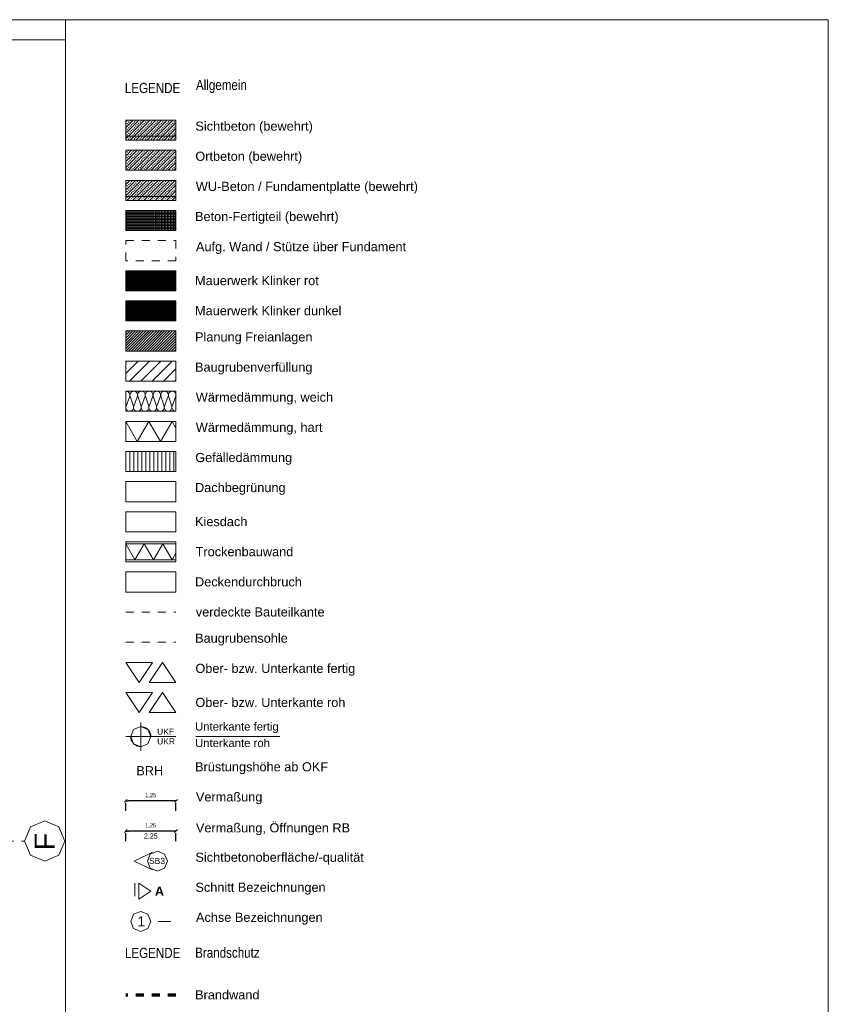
# Model space of a CAD drawing. Header units: metres. Extents: x -45.2 to 14.3, y -31.8 to 10.2.
# Tile 152 of 152: x 4.2 to 14.3, y -2 to 10.2. Entities that reach past the tile are written whole.
import ezdxf

# ---------------------------------------------------------------- set-up
doc = ezdxf.new("R2010")
doc.units = ezdxf.units.M
doc.header["$LTSCALE"] = 0.05
for name, pattern in [('ACAD_ISO02W101', [0.6, 0.48, -0.12]), ('Achsen 01', [5.291531, 3.175, -1.058062, 0.352704, -0.705764]), ('gestrichelt - 01', [2, 1, -1]), ('gestrichelt - 02', [4, 2, -2]), ('VW-01 Strichlinie kurz', [2, 1, -1])]:
    doc.linetypes.add(name, pattern=pattern)
doc.layers.get('0').update_dxf_attribs({"lineweight": 25})
for name, color, linetype, lineweight, true_color in [('013_Beton und Stahlbetonarbeiten-310 Baugrube', 7, 'gestrichelt - 02', 9, 0xc0c0c0), ('021_DA-Gründach', 7, 'Continuous', 13, 0x555555), ('021_DA-Kiesschüttung', 7, 'Continuous', 13, 0x777777), ('AV1-Achsen', 1, 'Achsen 01', 18, 0xff0000)]:
    doc.layers.add(name, color=color, linetype=linetype, lineweight=lineweight, true_color=true_color)
for name, color, linetype, lineweight in [('013_Beton und Stahlbetonarbeiten-320 Fundamente Aufg. Wände', 7, 'ACAD_ISO02W101', 9), ('014_Fassadenarbeiten-330 Mauerwerk 11.5cm', 7, 'Continuous', 9), ('AV1-Brandschutzkonzept-Brandschutzkonzept', 7, 'Continuous', 5), ('AV1-Durchbruch', 7, 'Continuous', 5), ('AV1-Planrahmen', 7, 'Continuous', 9), ('Bemaßung-Bemaßung', 7, 'Continuous', 9), ('Keine', 7, 'Continuous', 9)]:
    doc.layers.add(name, color=color, linetype=linetype, lineweight=lineweight)
doc.styles.add('Arial', font='arial.ttf')
doc.styles.add('Arial (bold)', font='arialbd.ttf')
doc.styles.add('Arial Narrow', font='ARIALN.TTF')

# ---------------------------------------------------------------- blocks, each defined once
blk = doc.blocks.new('Group')
at = {"layer": 'AV1-Planrahmen', "color": 7}
blk.add_line((0.4045, 0.4155), (0.4045, 0.4205), dxfattribs=at)
at = {"layer": 'AV1-Planrahmen', "color": 7, "flags": 128}
for points in [[(-0.5945, -0.4205), (-0.5945, 0.4205), (0.5945, 0.4205), (0.5945, -0.4205)], [(-0.5695, -0.4155), (-0.5695, 0.4155), (0.4045, 0.4155), (0.4045, -0.4155)]]:
    blk.add_lwpolyline(points, close=True, dxfattribs=at)

msp = doc.modelspace()

# ---------------------------------------------------------------- linework, layer by layer
at = {"color": 0, "linetype": 'Continuous', "lineweight": 15}
for p, q in [((5.508, 0.483), (5.543, 0.518)), ((6.168, 0.518), (6.133, 0.483)), ((5.508, 0.108), (5.543, 0.143)), ((6.168, 0.143), (6.133, 0.108))]:
    msp.add_line(p, q, dxfattribs=at)
at = {"color": 0, "linetype": 'ByBlock', "lineweight": -2}
for p, q in [((5.525, 0.5), (5.561, 0.5)), ((6.15, 0.5), (6.115, 0.5)), ((5.525, 0.125), (5.561, 0.125)), ((6.15, 0.125), (6.115, 0.125))]:
    msp.add_line(p, q, dxfattribs=at)
at = {"layer": '013_Beton und Stahlbetonarbeiten-310 Baugrube'}
msp.add_line((5.525, 2.475), (6.15, 2.475), dxfattribs=at)
at = {"layer": '013_Beton und Stahlbetonarbeiten-320 Fundamente Aufg. Wände'}
msp.add_lwpolyline([(6.15, 7.475), (6.15, 7.225), (5.525, 7.225), (5.525, 7.475)], close=True, dxfattribs=at)
at = {"layer": '014_Fassadenarbeiten-330 Mauerwerk 11.5cm', "color": 255, "linetype": 'Continuous', "lineweight": 9}
for p, q in [((5.525, 6.722), (5.528, 6.725)), ((5.525, 6.704), (5.545, 6.725)), ((5.525, 6.687), (5.563, 6.725)), ((5.525, 6.669), (5.581, 6.725)), ((5.525, 6.651), (5.598, 6.725)), ((5.525, 6.634), (5.616, 6.725)), ((5.525, 6.616), (5.634, 6.725)), ((5.525, 6.598), (5.651, 6.725)), ((5.525, 6.581), (5.669, 6.725)), ((5.525, 6.563), (5.687, 6.725)), ((5.525, 6.545), (5.704, 6.725)), ((5.525, 6.528), (5.722, 6.725)), ((5.525, 6.51), (5.74, 6.725)), ((5.525, 6.492), (5.758, 6.725)), ((5.525, 6.475), (5.775, 6.725)), ((5.543, 6.475), (5.793, 6.725)), ((5.561, 6.475), (5.811, 6.725)), ((5.578, 6.475), (5.828, 6.725)), ((5.596, 6.475), (5.846, 6.725)), ((5.614, 6.475), (5.864, 6.725)), ((5.631, 6.475), (5.881, 6.725)), ((5.649, 6.475), (5.899, 6.725)), ((5.667, 6.475), (5.917, 6.725)), ((5.684, 6.475), (5.934, 6.725)), ((5.702, 6.475), (5.952, 6.725)), ((5.72, 6.475), (5.97, 6.725)), ((5.737, 6.475), (5.987, 6.725)), ((5.755, 6.475), (6.005, 6.725)), ((5.773, 6.475), (6.023, 6.725)), ((5.79, 6.475), (6.04, 6.725)), ((5.808, 6.475), (6.058, 6.725)), ((5.826, 6.475), (6.076, 6.725)), ((5.843, 6.475), (6.093, 6.725)), ((5.861, 6.475), (6.111, 6.725)), ((5.879, 6.475), (6.129, 6.725)), ((5.896, 6.475), (6.146, 6.725)), ((5.914, 6.475), (6.15, 6.711)), ((5.932, 6.475), (6.15, 6.693)), ((5.949, 6.475), (6.15, 6.675)), ((5.967, 6.475), (6.15, 6.658)), ((5.985, 6.475), (6.15, 6.64)), ((6.002, 6.475), (6.15, 6.622)), ((6.02, 6.475), (6.15, 6.605)), ((6.038, 6.475), (6.15, 6.587)), ((6.056, 6.475), (6.15, 6.569)), ((6.073, 6.475), (6.15, 6.552)), ((6.091, 6.475), (6.15, 6.534)), ((6.109, 6.475), (6.15, 6.516)), ((6.126, 6.475), (6.15, 6.499)), ((6.144, 6.475), (6.15, 6.481))]:
    msp.add_line(p, q, dxfattribs=at)
at = {"layer": '014_Fassadenarbeiten-330 Mauerwerk 11.5cm'}
msp.add_lwpolyline([(5.525, 6.475), (5.525, 6.725), (6.15, 6.725), (6.15, 6.475)], close=True, dxfattribs=at)
at = {"layer": '021_DA-Gründach'}
msp.add_lwpolyline([(5.525, 4.475), (6.15, 4.475), (6.15, 4.225), (5.525, 4.225)], close=True, dxfattribs=at)
at = {"layer": '021_DA-Kiesschüttung'}
msp.add_lwpolyline([(5.525, 4.1), (6.15, 4.1), (6.15, 3.85), (5.525, 3.85)], close=True, dxfattribs=at)
at = {"layer": 'AV1-Achsen'}
msp.add_line((-43.284, 0), (4.266, 0), dxfattribs=at)
at = {"layer": 'AV1-Achsen', "linetype": 'Continuous'}
msp.add_lwpolyline([(4.766, 0), (4.692, -0.177), (4.516, -0.25), (4.339, -0.177), (4.266, 0), (4.339, 0.177), (4.516, 0.25), (4.692, 0.177)], close=True, dxfattribs=at)
at = {"layer": 'AV1-Brandschutzkonzept-Brandschutzkonzept', "color": 14, "linetype": 'gestrichelt - 01', "lineweight": 70, "true_color": 0xaa0000}
msp.add_line((6.15, -1.917), (5.525, -1.917), dxfattribs=at)
at = {"layer": 'AV1-Durchbruch', "linetype": 'Continuous', "lineweight": 9}
msp.add_lwpolyline([(5.525, 3.35), (6.15, 3.35), (6.15, 3.1), (5.525, 3.1)], close=True, dxfattribs=at)
at = {"layer": 'Bemaßung-Bemaßung', "color": 0, "linetype": 'Continuous', "lineweight": -2}
for p, q in [((6.115, 0.5), (5.561, 0.5)), ((5.525, 0.375), (5.525, 0.475)), ((6.15, 0.375), (6.15, 0.475)), ((6.115, 0.125), (5.561, 0.125)), ((5.525, 0), (5.525, 0.1)), ((6.15, 0), (6.15, 0.1))]:
    msp.add_line(p, q, dxfattribs=at)
at = {"layer": 'Defpoints', "color": 0, "lineweight": 0}
for p, q in [((5.525, 0.625), (5.525, 0.625)), ((6.15, 0.625), (6.15, 0.625)), ((5.525, 0.5), (5.525, 0.5)), ((5.525, 0.25), (5.525, 0.25)), ((6.15, 0.25), (6.15, 0.25)), ((5.525, 0.125), (5.525, 0.125))]:
    msp.add_line(p, q, dxfattribs=at)
at = {"layer": 'Keine', "color": 251, "linetype": 'Continuous', "lineweight": 13, "true_color": 0x4c4c4c}
for p, q in [((5.759, 8.975), (5.525, 8.741)), ((5.688, 8.975), (5.525, 8.811)), ((5.618, 8.975), (5.525, 8.882)), ((5.547, 8.975), (5.525, 8.953)), ((5.558, 8.947), (5.567, 8.956)), ((5.576, 8.965), (5.584, 8.974)), ((5.83, 8.975), (5.58, 8.725)), ((5.629, 8.947), (5.637, 8.956)), ((5.646, 8.965), (5.655, 8.974)), ((5.901, 8.975), (5.651, 8.725)), ((5.699, 8.947), (5.708, 8.956)), ((5.717, 8.965), (5.726, 8.974)), ((5.971, 8.975), (5.721, 8.725)), ((5.77, 8.947), (5.779, 8.956)), ((5.788, 8.965), (5.796, 8.974)), ((6.042, 8.975), (5.792, 8.725)), ((5.841, 8.947), (5.85, 8.956)), ((5.858, 8.965), (5.867, 8.974)), ((6.113, 8.975), (5.863, 8.725)), ((5.911, 8.947), (5.92, 8.956)), ((5.929, 8.965), (5.938, 8.974)), ((5.982, 8.947), (5.991, 8.956)), ((6, 8.965), (6.009, 8.974)), ((6.053, 8.947), (6.062, 8.956)), ((6.07, 8.965), (6.079, 8.974)), ((6.124, 8.947), (6.132, 8.956)), ((6.141, 8.965), (6.15, 8.973)), ((5.525, 8.914), (5.531, 8.921)), ((5.525, 8.843), (5.531, 8.85)), ((5.54, 8.93), (5.549, 8.938)), ((5.54, 8.859), (5.549, 8.868)), ((5.558, 8.876), (5.567, 8.885)), ((5.576, 8.894), (5.584, 8.903)), ((5.576, 8.823), (5.584, 8.832)), ((5.593, 8.912), (5.602, 8.921)), ((5.593, 8.841), (5.602, 8.85)), ((5.611, 8.93), (5.62, 8.938)), ((5.611, 8.859), (5.62, 8.868)), ((5.629, 8.876), (5.637, 8.885)), ((5.646, 8.894), (5.655, 8.903)), ((5.646, 8.823), (5.655, 8.832)), ((5.664, 8.912), (5.673, 8.921)), ((5.664, 8.841), (5.673, 8.85)), ((5.682, 8.93), (5.69, 8.938)), ((5.682, 8.859), (5.69, 8.868)), ((5.699, 8.876), (5.708, 8.885)), ((5.717, 8.894), (5.726, 8.903)), ((5.717, 8.823), (5.726, 8.832)), ((5.735, 8.912), (5.743, 8.921)), ((5.735, 8.841), (5.743, 8.85)), ((5.752, 8.93), (5.761, 8.938)), ((5.752, 8.859), (5.761, 8.868)), ((5.77, 8.876), (5.779, 8.885)), ((5.788, 8.894), (5.796, 8.903)), ((5.788, 8.823), (5.796, 8.832)), ((5.805, 8.912), (5.814, 8.921)), ((5.805, 8.841), (5.814, 8.85)), ((5.823, 8.93), (5.832, 8.938)), ((5.823, 8.859), (5.832, 8.868)), ((5.841, 8.876), (5.85, 8.885)), ((5.858, 8.894), (5.867, 8.903)), ((5.858, 8.823), (5.867, 8.832)), ((5.876, 8.912), (5.885, 8.921)), ((5.876, 8.841), (5.885, 8.85)), ((5.894, 8.93), (5.903, 8.938)), ((5.894, 8.859), (5.903, 8.868)), ((5.911, 8.876), (5.92, 8.885)), ((5.929, 8.894), (5.938, 8.903)), ((5.929, 8.823), (5.938, 8.832)), ((6.15, 8.941), (5.933, 8.725)), ((5.947, 8.912), (5.956, 8.921)), ((5.947, 8.841), (5.956, 8.85)), ((5.964, 8.93), (5.973, 8.938)), ((5.964, 8.859), (5.973, 8.868)), ((5.982, 8.876), (5.991, 8.885)), ((6, 8.894), (6.009, 8.903)), ((6, 8.823), (6.009, 8.832)), ((6.15, 8.871), (6.004, 8.725)), ((6.017, 8.912), (6.026, 8.921)), ((6.017, 8.841), (6.026, 8.85)), ((6.035, 8.93), (6.044, 8.938)), ((6.035, 8.859), (6.044, 8.868)), ((6.053, 8.876), (6.062, 8.885)), ((6.07, 8.894), (6.079, 8.903)), ((6.07, 8.823), (6.079, 8.832)), ((6.088, 8.912), (6.097, 8.921)), ((6.088, 8.841), (6.097, 8.85)), ((6.106, 8.93), (6.115, 8.938)), ((6.106, 8.859), (6.115, 8.868)), ((6.124, 8.876), (6.132, 8.885)), ((6.141, 8.894), (6.15, 8.903)), ((6.141, 8.823), (6.15, 8.832)), ((5.525, 8.773), (5.531, 8.779)), ((5.54, 8.788), (5.549, 8.797)), ((5.548, 8.725), (5.549, 8.726)), ((5.558, 8.806), (5.567, 8.815)), ((5.558, 8.735), (5.567, 8.744)), ((5.576, 8.753), (5.584, 8.762)), ((5.593, 8.77), (5.602, 8.779)), ((5.611, 8.788), (5.62, 8.797)), ((5.619, 8.725), (5.62, 8.726)), ((5.629, 8.806), (5.637, 8.815)), ((5.629, 8.735), (5.637, 8.744)), ((5.646, 8.753), (5.655, 8.762)), ((5.664, 8.77), (5.673, 8.779)), ((5.682, 8.788), (5.69, 8.797)), ((5.689, 8.725), (5.69, 8.726)), ((5.699, 8.806), (5.708, 8.815)), ((5.699, 8.735), (5.708, 8.744)), ((5.717, 8.753), (5.726, 8.762)), ((5.735, 8.77), (5.743, 8.779)), ((5.752, 8.788), (5.761, 8.797)), ((5.76, 8.725), (5.761, 8.726)), ((5.77, 8.806), (5.779, 8.815)), ((5.77, 8.735), (5.779, 8.744)), ((5.788, 8.753), (5.796, 8.762)), ((5.805, 8.77), (5.814, 8.779)), ((5.823, 8.788), (5.832, 8.797)), ((5.831, 8.725), (5.832, 8.726)), ((5.841, 8.806), (5.85, 8.815)), ((5.841, 8.735), (5.85, 8.744)), ((5.858, 8.753), (5.867, 8.762)), ((5.876, 8.77), (5.885, 8.779)), ((5.894, 8.788), (5.903, 8.797)), ((5.901, 8.725), (5.903, 8.726)), ((5.911, 8.806), (5.92, 8.815)), ((5.911, 8.735), (5.92, 8.744)), ((5.929, 8.753), (5.938, 8.762)), ((5.947, 8.77), (5.956, 8.779)), ((5.964, 8.788), (5.973, 8.797)), ((5.972, 8.725), (5.973, 8.726)), ((5.982, 8.806), (5.991, 8.815)), ((5.982, 8.735), (5.991, 8.744)), ((6, 8.753), (6.009, 8.762)), ((6.017, 8.77), (6.026, 8.779)), ((6.035, 8.788), (6.044, 8.797)), ((6.043, 8.725), (6.044, 8.726)), ((6.053, 8.806), (6.062, 8.815)), ((6.053, 8.735), (6.062, 8.744)), ((6.07, 8.753), (6.079, 8.762)), ((6.15, 8.8), (6.075, 8.725)), ((6.088, 8.77), (6.097, 8.779)), ((6.106, 8.788), (6.115, 8.797)), ((6.113, 8.725), (6.115, 8.726)), ((6.124, 8.806), (6.132, 8.815)), ((6.124, 8.735), (6.132, 8.744)), ((6.141, 8.753), (6.15, 8.761)), ((6.15, 8.729), (6.146, 8.725)), ((5.738, 8.6), (5.525, 8.387)), ((5.667, 8.6), (5.525, 8.458)), ((5.596, 8.6), (5.525, 8.528)), ((5.526, 8.6), (5.525, 8.599)), ((5.54, 8.576), (5.549, 8.585)), ((5.558, 8.594), (5.564, 8.6)), ((5.808, 8.6), (5.558, 8.35)), ((5.611, 8.576), (5.62, 8.585)), ((5.629, 8.594), (5.635, 8.6)), ((5.879, 8.6), (5.629, 8.35)), ((5.682, 8.576), (5.69, 8.585)), ((5.699, 8.594), (5.706, 8.6)), ((5.95, 8.6), (5.7, 8.35)), ((5.752, 8.576), (5.761, 8.585)), ((5.77, 8.594), (5.776, 8.6)), ((6.021, 8.6), (5.771, 8.35)), ((5.823, 8.576), (5.832, 8.585)), ((5.841, 8.594), (5.847, 8.6)), ((6.091, 8.6), (5.841, 8.35)), ((5.894, 8.576), (5.903, 8.585)), ((5.911, 8.594), (5.918, 8.6)), ((6.15, 8.588), (5.912, 8.35)), ((5.964, 8.576), (5.973, 8.585)), ((5.982, 8.594), (5.988, 8.6)), ((6.035, 8.576), (6.044, 8.585)), ((6.053, 8.594), (6.059, 8.6)), ((6.106, 8.576), (6.115, 8.585)), ((6.124, 8.594), (6.13, 8.6)), ((5.525, 8.561), (5.531, 8.567)), ((5.525, 8.49), (5.531, 8.496)), ((5.54, 8.505), (5.549, 8.514)), ((5.558, 8.523), (5.567, 8.532)), ((5.558, 8.452), (5.567, 8.461)), ((5.576, 8.541), (5.584, 8.549)), ((5.576, 8.47), (5.584, 8.479)), ((5.593, 8.558), (5.602, 8.567)), ((5.593, 8.488), (5.602, 8.496)), ((5.611, 8.505), (5.62, 8.514)), ((5.629, 8.523), (5.637, 8.532)), ((5.629, 8.452), (5.637, 8.461)), ((5.646, 8.541), (5.655, 8.549)), ((5.646, 8.47), (5.655, 8.479)), ((5.664, 8.558), (5.673, 8.567)), ((5.664, 8.488), (5.673, 8.496)), ((5.682, 8.505), (5.69, 8.514)), ((5.699, 8.523), (5.708, 8.532)), ((5.699, 8.452), (5.708, 8.461)), ((5.717, 8.541), (5.726, 8.549)), ((5.717, 8.47), (5.726, 8.479)), ((5.735, 8.558), (5.743, 8.567)), ((5.735, 8.488), (5.743, 8.496)), ((5.752, 8.505), (5.761, 8.514)), ((5.77, 8.523), (5.779, 8.532)), ((5.77, 8.452), (5.779, 8.461)), ((5.788, 8.541), (5.796, 8.549)), ((5.788, 8.47), (5.796, 8.479)), ((5.805, 8.558), (5.814, 8.567)), ((5.805, 8.488), (5.814, 8.496)), ((5.823, 8.505), (5.832, 8.514)), ((5.841, 8.523), (5.85, 8.532)), ((5.841, 8.452), (5.85, 8.461)), ((5.858, 8.541), (5.867, 8.549)), ((5.858, 8.47), (5.867, 8.479)), ((5.876, 8.558), (5.885, 8.567)), ((5.876, 8.488), (5.885, 8.496)), ((5.894, 8.505), (5.903, 8.514)), ((5.911, 8.523), (5.92, 8.532)), ((5.911, 8.452), (5.92, 8.461)), ((5.929, 8.541), (5.938, 8.549)), ((5.929, 8.47), (5.938, 8.479)), ((5.947, 8.558), (5.956, 8.567)), ((5.947, 8.488), (5.956, 8.496)), ((5.964, 8.505), (5.973, 8.514)), ((5.982, 8.523), (5.991, 8.532)), ((5.982, 8.452), (5.991, 8.461)), ((6.15, 8.517), (5.983, 8.35)), ((6, 8.541), (6.009, 8.549)), ((6, 8.47), (6.009, 8.479)), ((6.017, 8.558), (6.026, 8.567)), ((6.017, 8.488), (6.026, 8.496)), ((6.035, 8.505), (6.044, 8.514)), ((6.053, 8.523), (6.062, 8.532)), ((6.053, 8.452), (6.062, 8.461)), ((6.07, 8.541), (6.079, 8.549)), ((6.07, 8.47), (6.079, 8.479)), ((6.088, 8.558), (6.097, 8.567)), ((6.088, 8.488), (6.097, 8.496)), ((6.106, 8.505), (6.115, 8.514)), ((6.124, 8.523), (6.132, 8.532)), ((6.124, 8.452), (6.132, 8.461)), ((6.141, 8.541), (6.15, 8.549)), ((6.141, 8.47), (6.15, 8.478)), ((5.525, 8.419), (5.531, 8.426)), ((5.526, 8.35), (5.531, 8.355)), ((5.54, 8.435), (5.549, 8.443)), ((5.54, 8.364), (5.549, 8.373)), ((5.558, 8.381), (5.567, 8.39)), ((5.576, 8.399), (5.584, 8.408)), ((5.593, 8.417), (5.602, 8.426)), ((5.597, 8.35), (5.602, 8.355)), ((5.611, 8.435), (5.62, 8.443)), ((5.611, 8.364), (5.62, 8.373)), ((5.629, 8.381), (5.637, 8.39)), ((5.646, 8.399), (5.655, 8.408)), ((5.664, 8.417), (5.673, 8.426)), ((5.668, 8.35), (5.673, 8.355)), ((5.682, 8.435), (5.69, 8.443)), ((5.682, 8.364), (5.69, 8.373)), ((5.699, 8.381), (5.708, 8.39)), ((5.717, 8.399), (5.726, 8.408)), ((5.735, 8.417), (5.743, 8.426)), ((5.738, 8.35), (5.743, 8.355)), ((5.752, 8.435), (5.761, 8.443)), ((5.752, 8.364), (5.761, 8.373)), ((5.77, 8.381), (5.779, 8.39)), ((5.788, 8.399), (5.796, 8.408)), ((5.805, 8.417), (5.814, 8.426)), ((5.809, 8.35), (5.814, 8.355)), ((5.823, 8.435), (5.832, 8.443)), ((5.823, 8.364), (5.832, 8.373)), ((5.841, 8.381), (5.85, 8.39)), ((5.858, 8.399), (5.867, 8.408)), ((5.876, 8.417), (5.885, 8.426)), ((5.88, 8.35), (5.885, 8.355)), ((5.894, 8.435), (5.903, 8.443)), ((5.894, 8.364), (5.903, 8.373)), ((5.911, 8.381), (5.92, 8.39)), ((5.929, 8.399), (5.938, 8.408)), ((5.947, 8.417), (5.956, 8.426)), ((5.951, 8.35), (5.956, 8.355)), ((5.964, 8.435), (5.973, 8.443)), ((5.964, 8.364), (5.973, 8.373)), ((5.982, 8.381), (5.991, 8.39)), ((6, 8.399), (6.009, 8.408)), ((6.017, 8.417), (6.026, 8.426)), ((6.021, 8.35), (6.026, 8.355)), ((6.035, 8.435), (6.044, 8.443)), ((6.035, 8.364), (6.044, 8.373)), ((6.15, 8.446), (6.053, 8.35)), ((6.053, 8.381), (6.062, 8.39)), ((6.07, 8.399), (6.079, 8.408)), ((6.088, 8.417), (6.097, 8.426)), ((6.092, 8.35), (6.097, 8.355)), ((6.106, 8.435), (6.115, 8.443)), ((6.106, 8.364), (6.115, 8.373)), ((6.124, 8.381), (6.132, 8.39)), ((6.15, 8.376), (6.124, 8.35)), ((6.141, 8.399), (6.15, 8.408)), ((5.716, 8.225), (5.525, 8.033)), ((5.646, 8.225), (5.525, 8.104)), ((5.575, 8.225), (5.525, 8.175)), ((5.525, 8.207), (5.531, 8.214)), ((5.787, 8.225), (5.537, 7.975)), ((5.54, 8.222), (5.543, 8.225)), ((5.593, 8.205), (5.602, 8.214)), ((5.858, 8.225), (5.608, 7.975)), ((5.611, 8.222), (5.613, 8.225)), ((5.664, 8.205), (5.673, 8.214)), ((5.928, 8.225), (5.678, 7.975)), ((5.682, 8.222), (5.684, 8.225)), ((5.735, 8.205), (5.743, 8.214)), ((5.999, 8.225), (5.749, 7.975)), ((5.752, 8.222), (5.755, 8.225)), ((5.805, 8.205), (5.814, 8.214)), ((6.07, 8.225), (5.82, 7.975)), ((5.823, 8.222), (5.826, 8.225)), ((5.876, 8.205), (5.885, 8.214)), ((6.141, 8.225), (5.891, 7.975)), ((5.894, 8.222), (5.896, 8.225)), ((5.947, 8.205), (5.956, 8.214)), ((5.964, 8.222), (5.967, 8.225)), ((6.017, 8.205), (6.026, 8.214)), ((6.035, 8.222), (6.038, 8.225)), ((6.088, 8.205), (6.097, 8.214)), ((6.106, 8.222), (6.108, 8.225)), ((5.525, 8.136), (5.531, 8.143)), ((5.54, 8.152), (5.549, 8.161)), ((5.54, 8.081), (5.549, 8.09)), ((5.558, 8.169), (5.567, 8.178)), ((5.558, 8.099), (5.567, 8.107)), ((5.576, 8.187), (5.584, 8.196)), ((5.576, 8.116), (5.584, 8.125)), ((5.593, 8.134), (5.602, 8.143)), ((5.611, 8.152), (5.62, 8.161)), ((5.611, 8.081), (5.62, 8.09)), ((5.629, 8.169), (5.637, 8.178)), ((5.629, 8.099), (5.637, 8.107)), ((5.646, 8.187), (5.655, 8.196)), ((5.646, 8.116), (5.655, 8.125)), ((5.664, 8.134), (5.673, 8.143)), ((5.682, 8.152), (5.69, 8.161)), ((5.682, 8.081), (5.69, 8.09)), ((5.699, 8.169), (5.708, 8.178)), ((5.699, 8.099), (5.708, 8.107)), ((5.717, 8.187), (5.726, 8.196)), ((5.717, 8.116), (5.726, 8.125)), ((5.735, 8.134), (5.743, 8.143)), ((5.752, 8.152), (5.761, 8.161)), ((5.752, 8.081), (5.761, 8.09)), ((5.77, 8.169), (5.779, 8.178)), ((5.77, 8.099), (5.779, 8.107)), ((5.788, 8.187), (5.796, 8.196)), ((5.788, 8.116), (5.796, 8.125)), ((5.805, 8.134), (5.814, 8.143)), ((5.823, 8.152), (5.832, 8.161)), ((5.823, 8.081), (5.832, 8.09)), ((5.841, 8.169), (5.85, 8.178)), ((5.841, 8.099), (5.85, 8.107)), ((5.858, 8.187), (5.867, 8.196)), ((5.858, 8.116), (5.867, 8.125)), ((5.876, 8.134), (5.885, 8.143)), ((5.894, 8.152), (5.903, 8.161)), ((5.894, 8.081), (5.903, 8.09)), ((5.911, 8.169), (5.92, 8.178)), ((5.911, 8.099), (5.92, 8.107)), ((5.929, 8.187), (5.938, 8.196)), ((5.929, 8.116), (5.938, 8.125)), ((5.947, 8.134), (5.956, 8.143)), ((6.15, 8.164), (5.961, 7.975)), ((5.964, 8.152), (5.973, 8.161)), ((5.964, 8.081), (5.973, 8.09)), ((5.982, 8.169), (5.991, 8.178)), ((5.982, 8.099), (5.991, 8.107)), ((6, 8.187), (6.009, 8.196)), ((6, 8.116), (6.009, 8.125)), ((6.017, 8.134), (6.026, 8.143)), ((6.15, 8.093), (6.032, 7.975)), ((6.035, 8.152), (6.044, 8.161)), ((6.035, 8.081), (6.044, 8.09)), ((6.053, 8.169), (6.062, 8.178)), ((6.053, 8.099), (6.062, 8.107)), ((6.07, 8.187), (6.079, 8.196)), ((6.07, 8.116), (6.079, 8.125)), ((6.088, 8.134), (6.097, 8.143)), ((6.106, 8.152), (6.115, 8.161)), ((6.106, 8.081), (6.115, 8.09)), ((6.124, 8.169), (6.132, 8.178)), ((6.124, 8.099), (6.132, 8.107)), ((6.141, 8.187), (6.15, 8.196)), ((6.141, 8.116), (6.15, 8.125)), ((5.525, 8.066), (5.531, 8.072)), ((5.525, 7.995), (5.531, 8.001)), ((5.54, 8.01), (5.549, 8.019)), ((5.558, 8.028), (5.567, 8.037)), ((5.576, 8.046), (5.584, 8.054)), ((5.576, 7.975), (5.584, 7.984)), ((5.593, 8.063), (5.602, 8.072)), ((5.593, 7.993), (5.602, 8.001)), ((5.611, 8.01), (5.62, 8.019)), ((5.629, 8.028), (5.637, 8.037)), ((5.646, 8.046), (5.655, 8.054)), ((5.646, 7.975), (5.655, 7.984)), ((5.664, 8.063), (5.673, 8.072)), ((5.664, 7.993), (5.673, 8.001)), ((5.682, 8.01), (5.69, 8.019)), ((5.699, 8.028), (5.708, 8.037)), ((5.717, 8.046), (5.726, 8.054)), ((5.717, 7.975), (5.726, 7.984)), ((5.735, 8.063), (5.743, 8.072)), ((5.735, 7.993), (5.743, 8.001)), ((5.752, 8.01), (5.761, 8.019)), ((5.77, 8.028), (5.779, 8.037)), ((5.788, 8.046), (5.796, 8.054)), ((5.788, 7.975), (5.796, 7.984)), ((5.805, 8.063), (5.814, 8.072)), ((5.805, 7.993), (5.814, 8.001)), ((5.823, 8.01), (5.832, 8.019)), ((5.841, 8.028), (5.85, 8.037)), ((5.858, 8.046), (5.867, 8.054)), ((5.858, 7.975), (5.867, 7.984)), ((5.876, 8.063), (5.885, 8.072)), ((5.876, 7.993), (5.885, 8.001)), ((5.894, 8.01), (5.903, 8.019)), ((5.911, 8.028), (5.92, 8.037)), ((5.929, 8.046), (5.938, 8.054)), ((5.929, 7.975), (5.938, 7.984)), ((5.947, 8.063), (5.956, 8.072)), ((5.947, 7.993), (5.956, 8.001)), ((5.964, 8.01), (5.973, 8.019)), ((5.982, 8.028), (5.991, 8.037)), ((6, 8.046), (6.009, 8.054)), ((6, 7.975), (6.009, 7.984)), ((6.017, 8.063), (6.026, 8.072)), ((6.017, 7.993), (6.026, 8.001)), ((6.035, 8.01), (6.044, 8.019)), ((6.053, 8.028), (6.062, 8.037)), ((6.07, 8.046), (6.079, 8.054)), ((6.071, 7.975), (6.079, 7.984)), ((6.088, 8.063), (6.097, 8.072)), ((6.088, 7.993), (6.097, 8.001)), ((6.15, 8.022), (6.103, 7.975)), ((6.106, 8.01), (6.115, 8.019)), ((6.124, 8.028), (6.132, 8.037)), ((6.141, 8.046), (6.15, 8.054)), ((6.141, 7.975), (6.15, 7.983))]:
    msp.add_line(p, q, dxfattribs=at)
at = {"layer": 'Keine', "color": 8, "linetype": 'Continuous', "lineweight": 9, "true_color": 0x808080}
for p, q in [((5.537, 7.85), (5.537, 7.6)), ((5.556, 7.85), (5.556, 7.6)), ((5.575, 7.85), (5.575, 7.6)), ((5.594, 7.85), (5.594, 7.6)), ((5.612, 7.85), (5.612, 7.6)), ((5.631, 7.85), (5.631, 7.6)), ((5.65, 7.85), (5.65, 7.6)), ((5.669, 7.85), (5.669, 7.6)), ((5.687, 7.85), (5.687, 7.6)), ((5.706, 7.85), (5.706, 7.6)), ((5.725, 7.85), (5.725, 7.6)), ((5.744, 7.85), (5.744, 7.6)), ((5.762, 7.85), (5.762, 7.6)), ((5.781, 7.85), (5.781, 7.6)), ((5.8, 7.85), (5.8, 7.6)), ((5.819, 7.85), (5.819, 7.6)), ((5.837, 7.85), (5.837, 7.6)), ((5.856, 7.85), (5.856, 7.6)), ((5.875, 7.85), (5.875, 7.6)), ((5.894, 7.85), (5.894, 7.6)), ((5.912, 7.85), (5.912, 7.6)), ((5.931, 7.85), (5.931, 7.6)), ((5.95, 7.85), (5.95, 7.6)), ((5.969, 7.85), (5.969, 7.6)), ((5.987, 7.85), (5.987, 7.6)), ((6.006, 7.85), (6.006, 7.6)), ((6.025, 7.85), (6.025, 7.6)), ((6.044, 7.85), (6.044, 7.6)), ((6.062, 7.85), (6.062, 7.6)), ((6.081, 7.85), (6.081, 7.6)), ((6.1, 7.85), (6.1, 7.6)), ((6.119, 7.85), (6.119, 7.6)), ((6.137, 7.85), (6.137, 7.6)), ((5.525, 7.093), (5.531, 7.1)), ((5.525, 7.076), (5.549, 7.1)), ((5.525, 7.058), (5.567, 7.1)), ((5.525, 7.04), (5.584, 7.1)), ((5.525, 7.023), (5.602, 7.1)), ((5.525, 7.005), (5.62, 7.1)), ((5.525, 6.987), (5.638, 7.1)), ((5.525, 6.97), (5.655, 7.1)), ((5.525, 6.952), (5.673, 7.1)), ((5.525, 6.934), (5.691, 7.1)), ((5.525, 6.917), (5.708, 7.1)), ((5.525, 6.899), (5.726, 7.1)), ((5.525, 6.881), (5.744, 7.1)), ((5.525, 6.864), (5.761, 7.1)), ((5.529, 6.85), (5.779, 7.1)), ((5.547, 6.85), (5.797, 7.1)), ((5.564, 6.85), (5.814, 7.1)), ((5.582, 6.85), (5.832, 7.1)), ((5.6, 6.85), (5.85, 7.1)), ((5.617, 6.85), (5.867, 7.1)), ((5.635, 6.85), (5.885, 7.1)), ((5.653, 6.85), (5.903, 7.1)), ((5.67, 6.85), (5.92, 7.1)), ((5.688, 6.85), (5.938, 7.1)), ((5.706, 6.85), (5.956, 7.1)), ((5.723, 6.85), (5.973, 7.1)), ((5.741, 6.85), (5.991, 7.1)), ((5.759, 6.85), (6.009, 7.1)), ((5.776, 6.85), (6.026, 7.1)), ((5.794, 6.85), (6.044, 7.1)), ((5.812, 6.85), (6.062, 7.1)), ((5.829, 6.85), (6.079, 7.1)), ((5.847, 6.85), (6.097, 7.1)), ((5.865, 6.85), (6.115, 7.1)), ((5.883, 6.85), (6.133, 7.1)), ((5.9, 6.85), (6.15, 7.1)), ((5.918, 6.85), (6.15, 7.082)), ((5.936, 6.85), (6.15, 7.064)), ((5.953, 6.85), (6.15, 7.047)), ((5.971, 6.85), (6.15, 7.029)), ((5.989, 6.85), (6.15, 7.011)), ((6.006, 6.85), (6.15, 6.994)), ((6.024, 6.85), (6.15, 6.976)), ((6.042, 6.85), (6.15, 6.958)), ((6.059, 6.85), (6.15, 6.941)), ((6.077, 6.85), (6.15, 6.923)), ((6.095, 6.85), (6.15, 6.905)), ((6.112, 6.85), (6.15, 6.887)), ((6.13, 6.85), (6.15, 6.87)), ((6.148, 6.85), (6.15, 6.852))]:
    msp.add_line(p, q, dxfattribs=at)
at = {"layer": 'Keine', "color": 8, "linetype": 'Continuous', "lineweight": 13, "true_color": 0x808080}
for p, q in [((5.525, 7.831), (6.15, 7.831)), ((5.525, 7.812), (6.15, 7.812)), ((5.525, 7.794), (6.15, 7.794)), ((5.525, 7.775), (6.15, 7.775)), ((5.525, 7.756), (6.15, 7.756)), ((5.525, 7.737), (6.15, 7.737)), ((5.525, 7.719), (6.15, 7.719)), ((5.525, 7.7), (6.15, 7.7)), ((5.525, 7.681), (6.15, 7.681)), ((5.525, 7.662), (6.15, 7.662)), ((5.525, 7.644), (6.15, 7.644)), ((5.525, 7.625), (6.15, 7.625)), ((5.525, 7.606), (6.15, 7.606))]:
    msp.add_line(p, q, dxfattribs=at)
at = {"layer": 'Keine', "color": 9, "linetype": 'Continuous', "lineweight": 9, "true_color": 0xc0c0c0}
for p, q in [((5.745, 6.35), (5.525, 6.13)), ((5.712, 6.35), (5.525, 6.163)), ((5.679, 6.35), (5.525, 6.196)), ((5.645, 6.35), (5.525, 6.229)), ((5.612, 6.35), (5.525, 6.262)), ((5.579, 6.35), (5.525, 6.296)), ((5.546, 6.35), (5.525, 6.329)), ((5.778, 6.35), (5.528, 6.1)), ((5.811, 6.35), (5.561, 6.1)), ((5.844, 6.35), (5.594, 6.1)), ((5.877, 6.35), (5.627, 6.1)), ((5.911, 6.35), (5.661, 6.1)), ((5.944, 6.35), (5.694, 6.1)), ((5.977, 6.35), (5.727, 6.1)), ((6.01, 6.35), (5.76, 6.1)), ((6.043, 6.35), (5.793, 6.1)), ((6.076, 6.35), (5.826, 6.1)), ((6.109, 6.35), (5.859, 6.1)), ((6.143, 6.35), (5.893, 6.1)), ((6.15, 6.324), (5.926, 6.1)), ((6.15, 6.291), (5.959, 6.1)), ((6.15, 6.258), (5.992, 6.1)), ((6.15, 6.225), (6.025, 6.1)), ((6.15, 6.191), (6.058, 6.1)), ((6.15, 6.158), (6.092, 6.1)), ((6.15, 6.125), (6.125, 6.1)), ((5.525, 4.6), (5.525, 4.85)), ((5.575, 4.6), (5.575, 4.85)), ((5.625, 4.6), (5.625, 4.85)), ((5.675, 4.6), (5.675, 4.85)), ((5.725, 4.6), (5.725, 4.85)), ((5.775, 4.6), (5.775, 4.85)), ((5.825, 4.6), (5.825, 4.85)), ((5.875, 4.6), (5.875, 4.85)), ((5.925, 4.6), (5.925, 4.85)), ((5.975, 4.6), (5.975, 4.85)), ((6.025, 4.6), (6.025, 4.85)), ((6.075, 4.6), (6.075, 4.85)), ((6.125, 4.6), (6.125, 4.85))]:
    msp.add_line(p, q, dxfattribs=at)
at = {"layer": 'Keine', "color": 7, "linetype": 'Continuous', "lineweight": 9}
for p, q in [((5.525, 5.962), (5.538, 5.975)), ((5.525, 5.82), (5.679, 5.975)), ((5.571, 5.725), (5.821, 5.975)), ((5.712, 5.725), (5.962, 5.975)), ((5.854, 5.725), (6.104, 5.975)), ((5.995, 5.725), (6.15, 5.88)), ((6.137, 5.725), (6.15, 5.738)), ((5.713, 1.475), (5.713, 1.125)), ((5.525, 1.3), (6.15, 1.3)), ((6.4, 1.3), (7.443, 1.3))]:
    msp.add_line(p, q, dxfattribs=at)
at = {"layer": 'Keine', "color": 7, "linetype": 'VW-01 Strichlinie kurz', "lineweight": 9}
msp.add_line((5.525, 2.85), (6.15, 2.85), dxfattribs=at)
at = {"layer": 'Keine', "color": 7, "linetype": 'Achsen 01', "lineweight": 18}
msp.add_line((5.638, -0.525), (5.638, -0.725), dxfattribs=at)
at = {"layer": 'Keine', "color": 1, "linetype": 'Achsen 01', "lineweight": 18, "true_color": 0xff0000}
msp.add_line((6.088, -1), (5.838, -1), dxfattribs=at)
at = {"layer": 'Keine', "color": 7, "linetype": 'Continuous', "lineweight": 9}
for points in [[(5.525, 8.975), (6.15, 8.975), (6.15, 8.725), (5.525, 8.725)], [(5.525, 8.6), (6.15, 8.6), (6.15, 8.35), (5.525, 8.35)], [(5.525, 8.225), (6.15, 8.225), (6.15, 7.975), (5.525, 7.975)], [(5.525, 8.025), (6.15, 8.025), (6.15, 7.975), (5.525, 7.975)], [(5.525, 7.85), (6.15, 7.85), (6.15, 7.6), (5.525, 7.6)], [(5.525, 6.85), (5.525, 7.1), (6.15, 7.1), (6.15, 6.85)], [(5.525, 6.1), (5.525, 6.35), (6.15, 6.35), (6.15, 6.1)], [(5.525, 5.725), (5.525, 5.975), (6.15, 5.975), (6.15, 5.725)], [(5.525, 5.35), (6.15, 5.35), (6.15, 5.6), (5.525, 5.6)], [(5.525, 4.975), (6.15, 4.975), (6.15, 5.225), (5.525, 5.225)], [(5.525, 4.6), (6.15, 4.6), (6.15, 4.85), (5.525, 4.85)], [(5.525, 4.225), (6.15, 4.225), (6.15, 4.475), (5.525, 4.475)], [(5.525, 3.85), (6.15, 3.85), (6.15, 4.1), (5.525, 4.1)], [(6.15, 3.7), (6.15, 3.725), (5.525, 3.725), (5.525, 3.7)], [(5.525, 3.475), (6.15, 3.475), (6.15, 3.725), (5.525, 3.725)], [(6.15, 3.475), (6.15, 3.5), (5.525, 3.5), (5.525, 3.475)], [(5.525, 3.1), (6.15, 3.1), (6.15, 3.35), (5.525, 3.35)], [(5.525, 2.225), (5.692, 1.975), (5.859, 2.225)], [(5.817, 1.975), (5.984, 2.225), (6.15, 1.975)], [(5.525, 1.85), (5.692, 1.6), (5.859, 1.85)], [(5.817, 1.6), (5.984, 1.85), (6.15, 1.6)], [(5.713, 1.175), (5.624, 1.212), (5.588, 1.3), (5.624, 1.388), (5.712, 1.425), (5.801, 1.389), (5.838, 1.3), (5.801, 1.212)], [(5.92, -0.375), (5.831, -0.338), (5.795, -0.25), (5.831, -0.161), (5.92, -0.125), (6.008, -0.161), (6.045, -0.25), (6.008, -0.338)]]:
    msp.add_lwpolyline(points, close=True, dxfattribs=at)
at = {"layer": 'Keine', "color": 253, "linetype": 'Continuous', "lineweight": 9, "true_color": 0xa6a6a6}
for points in [[(5.525, 8.775), (6.15, 8.775), (6.15, 8.725), (5.525, 8.725)], [(5.525, 4.85), (6.15, 4.85), (6.15, 4.6), (5.525, 4.6)]]:
    msp.add_lwpolyline(points, close=True, dxfattribs=at)
for points in [[(5.716, 5.412), (5.716, 5.412), (5.718, 5.404), (5.718, 5.396), (5.717, 5.387), (5.714, 5.379), (5.71, 5.371), (5.705, 5.365), (5.698, 5.359), (5.698, 5.359), (5.691, 5.355), (5.683, 5.352), (5.674, 5.35), (5.666, 5.35), (5.657, 5.352), (5.649, 5.355), (5.642, 5.359), (5.642, 5.359), (5.636, 5.365), (5.63, 5.371), (5.626, 5.379), (5.623, 5.387), (5.622, 5.396), (5.623, 5.404), (5.625, 5.412), (5.671, 5.537), (5.671, 5.537), (5.673, 5.546), (5.673, 5.554), (5.672, 5.563), (5.669, 5.571), (5.665, 5.579), (5.66, 5.585), (5.653, 5.591), (5.653, 5.591), (5.646, 5.595), (5.638, 5.598), (5.63, 5.6), (5.621, 5.6), (5.613, 5.598), (5.604, 5.595), (5.597, 5.591), (5.597, 5.591), (5.591, 5.585), (5.585, 5.579), (5.581, 5.571), (5.579, 5.563), (5.577, 5.554), (5.578, 5.546), (5.58, 5.537), (5.62, 5.412), (5.62, 5.412), (5.622, 5.404), (5.622, 5.396), (5.621, 5.387), (5.618, 5.379), (5.614, 5.371), (5.609, 5.365), (5.602, 5.359), (5.602, 5.359), (5.595, 5.355), (5.587, 5.352), (5.579, 5.35), (5.57, 5.35), (5.562, 5.352), (5.554, 5.355), (5.546, 5.359), (5.546, 5.359), (5.54, 5.365), (5.534, 5.371), (5.53, 5.379), (5.528, 5.387), (5.527, 5.396), (5.527, 5.404), (5.529, 5.412), (5.575, 5.537), (5.575, 5.537), (5.577, 5.546), (5.577, 5.554), (5.576, 5.563), (5.573, 5.571), (5.569, 5.579), (5.564, 5.585), (5.557, 5.591), (5.55, 5.595), (5.542, 5.598), (5.533, 5.6), (5.525, 5.6)], [(5.529, 5.412), (5.527, 5.404), (5.527, 5.395), (5.528, 5.386), (5.531, 5.377), (5.536, 5.37), (5.542, 5.363), (5.549, 5.357), (5.557, 5.353), (5.565, 5.351), (5.574, 5.35), (5.583, 5.351), (5.592, 5.353), (5.6, 5.357), (5.607, 5.363), (5.613, 5.37), (5.618, 5.377), (5.621, 5.386), (5.622, 5.395), (5.622, 5.404), (5.62, 5.412), (5.58, 5.537), (5.58, 5.537), (5.578, 5.546), (5.577, 5.555), (5.579, 5.564), (5.582, 5.573), (5.587, 5.58), (5.593, 5.587), (5.6, 5.593), (5.608, 5.597), (5.616, 5.599), (5.625, 5.6), (5.634, 5.599), (5.643, 5.597), (5.651, 5.593), (5.658, 5.587), (5.664, 5.58), (5.668, 5.573), (5.672, 5.564), (5.673, 5.555), (5.673, 5.546), (5.671, 5.537), (5.625, 5.412), (5.625, 5.412), (5.623, 5.404), (5.622, 5.395), (5.624, 5.386), (5.627, 5.377), (5.631, 5.37), (5.637, 5.363), (5.644, 5.357), (5.653, 5.353), (5.661, 5.351), (5.67, 5.35), (5.679, 5.351), (5.688, 5.353), (5.696, 5.357), (5.703, 5.363), (5.709, 5.37), (5.713, 5.377), (5.716, 5.386), (5.718, 5.395), (5.718, 5.404), (5.716, 5.412), (5.675, 5.537), (5.675, 5.537), (5.674, 5.546), (5.673, 5.555), (5.675, 5.564), (5.678, 5.573), (5.682, 5.58), (5.688, 5.587), (5.695, 5.593), (5.703, 5.597), (5.712, 5.599), (5.721, 5.6), (5.73, 5.599), (5.739, 5.597), (5.747, 5.593), (5.754, 5.587), (5.76, 5.58), (5.764, 5.573), (5.767, 5.564), (5.769, 5.555), (5.768, 5.546), (5.767, 5.537), (5.72, 5.412), (5.72, 5.412), (5.718, 5.404), (5.718, 5.395), (5.72, 5.386), (5.723, 5.377), (5.727, 5.37), (5.733, 5.363), (5.74, 5.357), (5.748, 5.353), (5.757, 5.351), (5.766, 5.35), (5.775, 5.351), (5.783, 5.353), (5.791, 5.357), (5.799, 5.363), (5.805, 5.37), (5.809, 5.377), (5.812, 5.386), (5.814, 5.395), (5.813, 5.404), (5.811, 5.412), (5.771, 5.537), (5.771, 5.537), (5.769, 5.546), (5.769, 5.555), (5.77, 5.564), (5.773, 5.573), (5.778, 5.58), (5.784, 5.587), (5.791, 5.593), (5.799, 5.597), (5.808, 5.599), (5.817, 5.6), (5.826, 5.599), (5.834, 5.597), (5.842, 5.593), (5.849, 5.587), (5.855, 5.58), (5.86, 5.573), (5.863, 5.564), (5.864, 5.555), (5.864, 5.546), (5.862, 5.537), (5.816, 5.412), (5.816, 5.412), (5.814, 5.404), (5.814, 5.395), (5.815, 5.386), (5.818, 5.377), (5.823, 5.37), (5.829, 5.363), (5.836, 5.357), (5.844, 5.353), (5.853, 5.351), (5.862, 5.35), (5.871, 5.351), (5.879, 5.353), (5.887, 5.357), (5.894, 5.363), (5.9, 5.37), (5.905, 5.377), (5.908, 5.386), (5.909, 5.395), (5.909, 5.404), (5.907, 5.412), (5.867, 5.537), (5.867, 5.537), (5.865, 5.546), (5.865, 5.555), (5.866, 5.564), (5.869, 5.573), (5.874, 5.58), (5.88, 5.587), (5.887, 5.593), (5.895, 5.597), (5.904, 5.599), (5.912, 5.6), (5.921, 5.599), (5.93, 5.597), (5.938, 5.593), (5.945, 5.587), (5.951, 5.58), (5.956, 5.573), (5.959, 5.564), (5.96, 5.555), (5.96, 5.546), (5.958, 5.537), (5.912, 5.412), (5.912, 5.412), (5.91, 5.404), (5.91, 5.395), (5.911, 5.386), (5.914, 5.377), (5.919, 5.37), (5.925, 5.363), (5.932, 5.357), (5.94, 5.353), (5.948, 5.351), (5.957, 5.35), (5.966, 5.351), (5.975, 5.353), (5.983, 5.357), (5.99, 5.363), (5.996, 5.37), (6.001, 5.377), (6.004, 5.386), (6.005, 5.395), (6.005, 5.404), (6.003, 5.412), (5.963, 5.537), (5.963, 5.537), (5.961, 5.546), (5.961, 5.555), (5.962, 5.564), (5.965, 5.573), (5.97, 5.58), (5.976, 5.587), (5.983, 5.593), (5.991, 5.597), (5.999, 5.599), (6.008, 5.6), (6.017, 5.599), (6.026, 5.597), (6.034, 5.593), (6.041, 5.587), (6.047, 5.58), (6.052, 5.573), (6.055, 5.564), (6.056, 5.555), (6.056, 5.546), (6.054, 5.537)], [(5.816, 5.412), (5.814, 5.404), (5.814, 5.396), (5.815, 5.387), (5.818, 5.379), (5.822, 5.371), (5.827, 5.365), (5.834, 5.359), (5.834, 5.359), (5.841, 5.355), (5.849, 5.352), (5.857, 5.35), (5.866, 5.35), (5.874, 5.352), (5.882, 5.355), (5.89, 5.359), (5.89, 5.359), (5.896, 5.365), (5.901, 5.371), (5.906, 5.379), (5.908, 5.387), (5.909, 5.396), (5.909, 5.404), (5.907, 5.412), (5.867, 5.537), (5.867, 5.537), (5.865, 5.546), (5.865, 5.554), (5.866, 5.563), (5.869, 5.571), (5.873, 5.579), (5.878, 5.585), (5.884, 5.591), (5.884, 5.591), (5.892, 5.595), (5.9, 5.598), (5.908, 5.6), (5.917, 5.6), (5.925, 5.598), (5.933, 5.595), (5.941, 5.591), (5.941, 5.591), (5.947, 5.585), (5.952, 5.579), (5.956, 5.571), (5.959, 5.563), (5.96, 5.554), (5.96, 5.546), (5.958, 5.537), (5.912, 5.412), (5.912, 5.412), (5.91, 5.404), (5.91, 5.396), (5.911, 5.387), (5.913, 5.379), (5.917, 5.371), (5.923, 5.365), (5.929, 5.359), (5.929, 5.359), (5.937, 5.355), (5.945, 5.352), (5.953, 5.35), (5.962, 5.35), (5.97, 5.352), (5.978, 5.355), (5.985, 5.359), (5.985, 5.359), (5.992, 5.365), (5.997, 5.371), (6.001, 5.379), (6.004, 5.387), (6.005, 5.396), (6.005, 5.404), (6.003, 5.412), (5.963, 5.537), (5.963, 5.537), (5.961, 5.546), (5.96, 5.554), (5.962, 5.563), (5.964, 5.571), (5.968, 5.579), (5.974, 5.585), (5.98, 5.591), (5.98, 5.591), (5.988, 5.595), (5.996, 5.598), (6.004, 5.6), (6.013, 5.6), (6.021, 5.598), (6.029, 5.595), (6.036, 5.591), (6.036, 5.591), (6.043, 5.585), (6.048, 5.579), (6.052, 5.571), (6.055, 5.563), (6.056, 5.554), (6.056, 5.546), (6.054, 5.537), (6.008, 5.412), (6.008, 5.412), (6.006, 5.404), (6.005, 5.396), (6.006, 5.387), (6.009, 5.379), (6.013, 5.371), (6.019, 5.365), (6.025, 5.359), (6.025, 5.359), (6.032, 5.355), (6.04, 5.352), (6.049, 5.35), (6.057, 5.35), (6.066, 5.352), (6.074, 5.355), (6.081, 5.359), (6.081, 5.359), (6.088, 5.365), (6.093, 5.371), (6.097, 5.379), (6.1, 5.387), (6.101, 5.396), (6.101, 5.404), (6.099, 5.412), (6.058, 5.537), (6.058, 5.537), (6.057, 5.546), (6.056, 5.554), (6.057, 5.562), (6.06, 5.57), (6.064, 5.578), (6.069, 5.584), (6.069, 5.584), (6.075, 5.59), (6.082, 5.595), (6.09, 5.598), (6.098, 5.6), (6.106, 5.6), (6.115, 5.599), (6.115, 5.599), (6.123, 5.596), (6.13, 5.592), (6.137, 5.587), (6.142, 5.581), (6.147, 5.574), (6.15, 5.566)], [(6.15, 5.538), (6.15, 5.537), (6.103, 5.412), (6.103, 5.412), (6.101, 5.404), (6.101, 5.395), (6.103, 5.386), (6.106, 5.377), (6.11, 5.369), (6.117, 5.363), (6.124, 5.357), (6.132, 5.353), (6.141, 5.351), (6.15, 5.35)], [(6.15, 5.566), (6.151, 5.559), (6.152, 5.552), (6.151, 5.545), (6.15, 5.538)], [(5.525, 5.41), (5.526, 5.402), (5.526, 5.394), (5.525, 5.385)], [(5.525, 5.225), (5.669, 4.975), (5.813, 5.225), (5.958, 4.975), (6.102, 5.225), (6.15, 5.142)], [(5.525, 3.7), (5.64, 3.5), (5.756, 3.7), (5.871, 3.5), (5.987, 3.7), (6.102, 3.5), (6.15, 3.583)]]:
    msp.add_lwpolyline(points, dxfattribs=at)
at = {"layer": 'Keine', "color": 7, "linetype": 'Continuous', "lineweight": 9}
for points in [[(5.838, 1.3), (5.836, 1.322), (5.83, 1.343), (5.821, 1.363), (5.808, 1.381), (5.793, 1.396), (5.775, 1.408), (5.755, 1.418), (5.734, 1.423), (5.713, 1.425)], [(5.588, 1.3), (5.59, 1.279), (5.595, 1.257), (5.604, 1.238), (5.617, 1.22), (5.632, 1.204), (5.65, 1.192), (5.67, 1.183), (5.691, 1.177), (5.713, 1.175)], [(5.859, -0.14), (5.631, -0.25), (5.859, -0.359)]]:
    msp.add_lwpolyline(points, dxfattribs=at)
at = {"layer": 'Keine', "color": 7, "linetype": 'Continuous', "lineweight": 18}
msp.add_lwpolyline([(5.688, -0.525), (5.688, -0.725), (5.838, -0.625)], close=True, dxfattribs=at)
at = {"layer": 'Keine', "color": 1, "linetype": 'Continuous', "lineweight": 18, "true_color": 0xff0000}
msp.add_lwpolyline([(5.713, -1.125), (5.624, -1.088), (5.588, -1), (5.624, -0.911), (5.713, -0.875), (5.801, -0.911), (5.838, -1), (5.801, -1.088)], close=True, dxfattribs=at)

# ---------------------------------------------------------------- block references
at = {"layer": 'Keine', "color": 7, "transparency": 33554687, "xscale": 50, "yscale": 50, "zscale": 50}
msp.add_blockref('Group', (-15.45, -10.8), dxfattribs=at)

# ---------------------------------------------------------------- texts
at = {"layer": 'AV1-Achsen', "insert": (4.642, -0.114), "char_height": 0.252, "attachment_point": 7, "rotation": 90, "style": 'Arial'}
msp.add_mtext('F', dxfattribs=at)
at = {"layer": 'Bemaßung-Bemaßung', "color": 0, "lineweight": 25, "char_height": 0.0504, "attachment_point": 7, "style": 'Arial'}
for insert in [(5.767, 0.536), (5.767, 0.161)]:
    msp.add_mtext('1,25', dxfattribs=dict(at, insert=insert))
at = {"layer": 'Keine', "color": 7, "attachment_point": 7}
for s, insert, char_height, style in [('LEGENDE', (5.514, 9.31), 0.1261, 'Arial Narrow'), ('Sichtbeton (bewehrt)', (6.393, 8.809), 0.11348, 'Arial'), ('Ortbeton (bewehrt)', (6.392, 8.434), 0.11348, 'Arial'), ('WU-Beton / Fundamentplatte (bewehrt)', (6.398, 8.059), 0.11348, 'Arial'), ('Beton-Fertigteil (bewehrt)', (6.388, 7.684), 0.11348, 'Arial'), ('Aufg. Wand / Stütze über Fundament', (6.4, 7.309), 0.11348, 'Arial'), ('Mauerwerk Klinker rot', (6.388, 6.919), 0.11348, 'Arial'), ('Mauerwerk Klinker dunkel', (6.388, 6.544), 0.11348, 'Arial'), ('Planung Freianlagen', (6.388, 6.185), 0.11348, 'Arial'), ('Baugrubenverfüllung', (6.388, 5.809), 0.11348, 'Arial'), ('Wärmedämmung, weich', (6.398, 5.435), 0.11348, 'Arial'), ('Wärmedämmung, hart', (6.398, 5.06), 0.11348, 'Arial'), ('Gefälledämmung', (6.391, 4.684), 0.11348, 'Arial'), ('Dachbegrünung', (6.388, 4.31), 0.11348, 'Arial'), ('Kiesdach', (6.388, 3.919), 0.1135, 'Arial'), ('Trockenbauwand', (6.396, 3.544), 0.11348, 'Arial'), ('Deckendurchbruch', (6.388, 3.169), 0.11348, 'Arial'), ('verdeckte Bauteilkante', (6.398, 2.794), 0.11348, 'Arial'), ('Baugrubensohle', (6.389, 2.435), 0.11348, 'Arial'), ('Ober- bzw. Unterkante fertig', (6.393, 2.059), 0.11348, 'Arial'), ('Ober- bzw. Unterkante roh', (6.393, 1.668), 0.11348, 'Arial'), ('Unterkante fertig', (6.389, 1.345), 0.10087, 'Arial'), ('UKF', (5.916, 1.324), 0.0757, 'Arial'), ('UKR', (5.916, 1.202), 0.0757, 'Arial'), ('Unterkante roh', (6.389, 1.169), 0.10087, 'Arial'), ('Brüstungshöhe ab OKF', (6.389, 0.834), 0.11348, 'Arial'), ('BRH', (5.657, 0.819), 0.1135, 'Arial'), ('Vermaßung', (6.399, 0.459), 0.1135, 'Arial'), ('Vermaßung, Öffnungen RB', (6.399, 0.074), 0.11348, 'Arial'), ('2,25', (5.752, 0.02), 0.063, 'Arial'), ('SB3', (5.815, -0.286), 0.0757, 'Arial'), ('Sichtbetonoberfläche/-qualität', (6.393, -0.292), 0.11348, 'Arial'), ('A', (5.888, -0.681), 0.113, 'Arial (bold)'), ('Schnitt Bezeichnungen', (6.393, -0.666), 0.11348, 'Arial'), ('Achse Bezeichnungen', (6.4, -1.04), 0.11348, 'Arial'), ('LEGENDE', (5.515, -1.457), 0.1261, 'Arial Narrow'), ('Brandwand', (6.389, -1.972), 0.1135, 'Arial')]:
    msp.add_mtext(s, dxfattribs=dict(at, insert=insert, char_height=char_height, style=style))
at = {"layer": 'Keine', "color": 253, "true_color": 0xa6a6a6, "attachment_point": 7, "style": 'Arial Narrow'}
for s, insert, char_height in [('Allgemein', (6.4, 9.312), 0.1261), ('Brandschutz', (6.39, -1.454), 0.12609)]:
    msp.add_mtext(s, dxfattribs=dict(at, insert=insert, char_height=char_height))
at = {"layer": 'Keine', "color": 1, "true_color": 0xff0000, "insert": (5.67, -1.063), "char_height": 0.126, "attachment_point": 7, "style": 'Arial'}
msp.add_mtext('1', dxfattribs=at)

doc.saveas('drawing.dxf')
